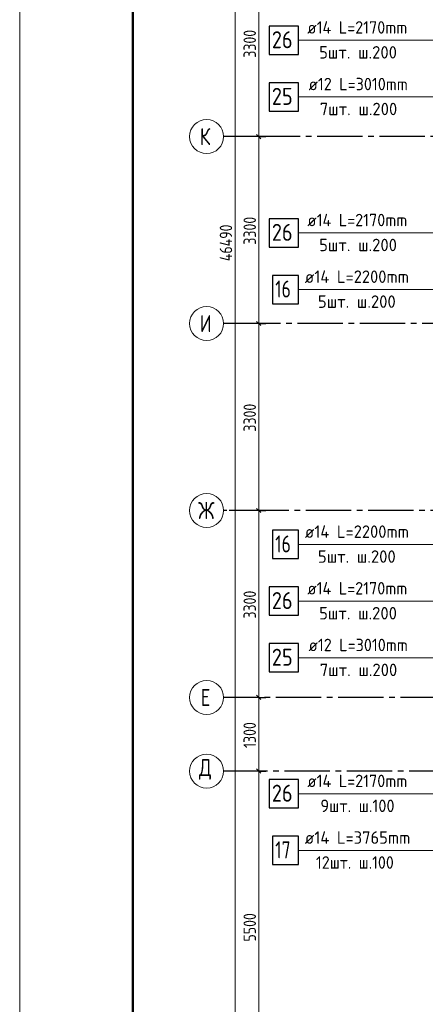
# Model space of a CAD drawing. Header units: millimetres. Extents: x 0 to 43617, y 0 to 59400.
# Tile 5 of 31: x 0 to 7160, y 20414 to 37793. Entities that reach past the tile are written whole.
import ezdxf

# ---------------------------------------------------------------- set-up
doc = ezdxf.new("R2010")
doc.units = ezdxf.units.MM
doc.linetypes.add('______5', pattern=[1100, 800, -100, 100, -100])
for name, color, linetype, lineweight in [('Standard', 7, 'Continuous', 25), ('ДОП Верх по У', 7, 'Continuous', 25), ('Оси', 40, '______5', 18), ('Позиционная метка номер позиции', 7, 'Continuous', 13)]:
    doc.layers.add(name, color=color, linetype=linetype, lineweight=lineweight)
doc.styles.add('GOST 2.304-81', font='txt')
doc.styles.add('ISOCPEUR', font='txt')

msp = doc.modelspace()

# ---------------------------------------------------------------- linework, layer by layer
at = {"layer": 'Standard', "color": 7, "linetype": 'Continuous', "lineweight": 13, "transparency": 33554687}
for p, q in [((4221, 35730), (4221, 39030)), ((4221, 32430), (4221, 35730)), ((4221, 29130), (4221, 32430)), ((4221, 25830), (4221, 29130)), ((4221, 24530), (4221, 25830)), ((4221, 19030), (4221, 24530))]:
    msp.add_line(p, q, dxfattribs=at)
at = {"layer": 'Standard', "color": 251, "linetype": 'Continuous', "lineweight": -3, "true_color": 0x656565, "transparency": 33554687}
for p, q in [((4221, 35730), (4096, 35730)), ((4221, 35730), (4346, 35730)), ((4221, 32430), (4096, 32430)), ((4221, 32430), (4346, 32430)), ((4221, 29130), (4096, 29130)), ((4221, 29130), (4346, 29130)), ((4221, 25830), (4096, 25830)), ((4221, 25830), (4346, 25830)), ((4221, 24530), (4096, 24530)), ((4221, 24530), (4346, 24530)), ((4221, 24530), (4221, 24530))]:
    msp.add_line(p, q, dxfattribs=at)
at = {"layer": 'Standard', "color": 7, "linetype": 'Continuous', "lineweight": 25, "transparency": 33554687}
for p, q in [((4258, 35693), (4183, 35768)), ((4258, 32393), (4183, 32468)), ((4258, 29093), (4183, 29168)), ((4258, 25793), (4183, 25868)), ((4258, 24493), (4183, 24568))]:
    msp.add_line(p, q, dxfattribs=at)
at = {"layer": 'Standard', "color": 7, "linetype": 'Continuous', "lineweight": 13, "transparency": 33554687}
msp.add_lwpolyline([(0, 0), (42000, 0), (42000, 59400), (0, 59400), (0, 0)], close=True, dxfattribs=at)
at = {"layer": 'Standard', "color": 7, "linetype": 'Continuous', "lineweight": 18, "transparency": 33554687}
msp.add_lwpolyline([(42000, 59400), (0, 59400), (0, 0), (42000, 0), (42000, 59400)], dxfattribs=at)
at = {"layer": 'Standard', "color": 7, "linetype": 'Continuous', "lineweight": 13, "transparency": 33554687}
for points in [[(42000, 59400), (0, 59400), (0, 0), (42000, 0), (42000, 59400)], [(3802, 10630), (3802, 33448), (3802, 33448), (3802, 57120)]]:
    msp.add_lwpolyline(points, dxfattribs=at)
at = {"layer": 'Standard', "color": 7, "linetype": 'Continuous', "lineweight": 50, "transparency": 33554687}
msp.add_lwpolyline([(2000, 58900), (41500, 58900), (41500, 500), (2000, 500), (2000, 58900)], close=True, dxfattribs=at)
at = {"layer": 'Standard', "color": 251, "linetype": 'Continuous', "lineweight": -3, "true_color": 0x656565, "transparency": 33554687}
for points in [[(4221, 35730), (4204, 35730), (4204, 35730), (4204, 35730), (4204, 35730), (4204, 35730), (4204, 35730), (4204, 35730), (4204, 35730), (4204, 35730), (4204, 35730), (4204, 35730), (4204, 35730), (4204, 35730), (4204, 35730), (3700, 35730)], [(4221, 32430), (4204, 32430), (4204, 32430), (4204, 32430), (4204, 32430), (4204, 32430), (4204, 32430), (4204, 32430), (4204, 32430), (4204, 32430), (4204, 32430), (4204, 32430), (4204, 32430), (4204, 32430), (4204, 32430), (4204, 32430), (4204, 32430), (3700, 32430)], [(4221, 29130), (4204, 29130), (4204, 29130), (4204, 29130), (4204, 29130), (4204, 29130), (4204, 29130), (4204, 29130), (4204, 29130), (4204, 29130), (4204, 29130), (4204, 29130), (4204, 29130), (4204, 29130), (4204, 29130), (4204, 29130), (4204, 29130), (4204, 29130), (4204, 29130), (3700, 29130)], [(4221, 25830), (4204, 25830), (4204, 25830), (4204, 25830), (4204, 25830), (4204, 25830), (4204, 25830), (4204, 25830), (4204, 25830), (4204, 25830), (4204, 25830), (4204, 25830), (4204, 25830), (4204, 25830), (4204, 25830), (4204, 25830), (4204, 25830), (4204, 25830), (4204, 25830), (4204, 25830), (4204, 25830), (3700, 25830)]]:
    msp.add_lwpolyline(points, dxfattribs=at)
at = {"layer": 'ДОП Верх по У', "color": 7, "linetype": 'Continuous', "lineweight": 13, "transparency": 33554687}
for p, q in [((5057, 37430), (7121, 37430)), ((5079, 36430), (7121, 36430)), ((5057, 34030), (7121, 34030)), ((5013, 33030), (7121, 33030)), ((5013, 28530), (7121, 28530)), ((5057, 27530), (7121, 27530)), ((5079, 26530), (7121, 26530)), ((5057, 24130), (7121, 24130)), ((5013, 23130), (7121, 23130))]:
    msp.add_line(p, q, dxfattribs=at)
at = {"layer": 'ДОП Верх по У', "color": 7, "linetype": 'Continuous', "lineweight": 25, "transparency": 33554687}
for points in [[(4401, 37180), (4921, 37180), (4921, 37680), (4401, 37680), (4401, 37180)], [(4401, 36180), (4921, 36180), (4921, 36680), (4401, 36680), (4401, 36180)], [(4401, 33780), (4921, 33780), (4921, 34280), (4401, 34280), (4401, 33780)], [(4461, 32780), (4921, 32780), (4921, 33280), (4461, 33280), (4461, 32780)], [(4461, 28280), (4921, 28280), (4921, 28780), (4461, 28780), (4461, 28280)], [(4401, 27280), (4921, 27280), (4921, 27780), (4401, 27780), (4401, 27280)], [(4401, 26280), (4921, 26280), (4921, 26780), (4401, 26780), (4401, 26280)], [(4401, 23880), (4921, 23880), (4921, 24380), (4401, 24380), (4401, 23880)], [(4461, 22880), (4921, 22880), (4921, 23380), (4461, 23380), (4461, 22880)]]:
    msp.add_lwpolyline(points, dxfattribs=at)
at = {"layer": 'Оси', "color": 8, "linetype": '______5', "lineweight": -3, "transparency": 33554687}
for p, q in [((22554, 35730), (3600, 35730)), ((23304, 32430), (3600, 32430)), ((22354, 29130), (3600, 29130)), ((29524, 25830), (3600, 25830)), ((34074, 24530), (3600, 24530)), ((34074, 24530), (3600, 24530))]:
    msp.add_line(p, q, dxfattribs=at)
at = {"layer": 'Оси', "color": 7, "linetype": 'Continuous', "lineweight": 13, "transparency": 33554687}
for centre in [(3300, 35730), (3300, 32430), (3300, 29130), (3300, 25830), (3300, 24530), (3300, 24530)]:
    msp.add_circle(centre, 300, dxfattribs=at)
at = {"layer": 'Позиционная метка номер позиции', "color": 7, "linetype": 'Continuous', "lineweight": 13, "transparency": 33554687}
for points in [[(9674, 38430), (9354, 38110), (9354, 37430), (4921, 37430)], [(9705, 35730), (9380, 36055), (9380, 36430), (4921, 36430)], [(9674, 33030), (9329, 33375), (9329, 34030), (4921, 34030)], [(8675, 32030), (8375, 32330), (8375, 33030), (4921, 33030)], [(8675, 29530), (8375, 29230), (8375, 28530), (4921, 28530)], [(9674, 28530), (9349, 28205), (9349, 27530), (4921, 27530)], [(9705, 25830), (9346, 26189), (9346, 26530), (4921, 26530)], [(9634, 23270), (9314, 23590), (9314, 24130), (4921, 24130)], [(8675, 22270), (8375, 22570), (8375, 23130), (4921, 23130)]]:
    msp.add_lwpolyline(points, dxfattribs=at)

# ---------------------------------------------------------------- texts
at = {"layer": 'Standard', "color": 7, "linetype": 'Continuous', "lineweight": 25, "transparency": 33554687, "char_height": 220, "attachment_point": 7, "rotation": 90, "style": 'GOST 2.304-81'}
for s, insert, width in [('3300', (4171, 37122), 641.48), ('3300', (4171, 33822), 641.48), ('46490', (3751, 33531), 813.28), ('3300', (4171, 30522), 641.48), ('3300', (4171, 27222), 641.48), ('1300', (4170, 24938), 610.16), ('5500', (4171, 21522), 641.48)]:
    msp.add_mtext(s, dxfattribs=dict(at, insert=insert, width=width))
at = {"layer": 'ДОП Верх по У', "color": 7, "linetype": 'Continuous', "lineweight": 13, "transparency": 33554687, "attachment_point": 7, "style": 'ISOCPEUR'}
for s, insert, char_height, width in [('\\W0.94;ø14 L=2170mm ', (5077, 37547), 220, 2126.5), ('\\W0.87;26', (4451, 37290), 300, 550.8), ('\\W0.97;5шт. ш.200 ', (5286, 37107), 220, 1712.32), ('\\W0.94;ø12 L=3010mm ', (5099, 36547), 220, 2104.38), ('\\W0.87;25', (4451, 36290), 300, 550.8), ('\\W0.97;7шт. ш.200 ', (5297, 36107), 220, 1712.33), ('\\W0.94;ø14 L=2170mm ', (5077, 34147), 220, 2126.5), ('\\W0.87;26', (4451, 33890), 300, 550.8), ('\\W0.97;5шт. ш.200 ', (5286, 33707), 220, 1712.32), ('\\W0.96;ø14 L=2200mm ', (5033, 33147), 220, 2172.61), ('\\W0.75;16', (4511, 32890), 300, 472.29), ('\\W0.97;5шт. ш.200 ', (5264, 32707), 220, 1712.32), ('\\W0.96;ø14 L=2200mm ', (5033, 28647), 220, 2172.61), ('\\W0.75;16', (4511, 28390), 300, 472.29), ('\\W0.97;5шт. ш.200 ', (5264, 28207), 220, 1712.32), ('\\W0.94;ø14 L=2170mm ', (5077, 27647), 220, 2126.5), ('\\W0.87;26', (4451, 27390), 300, 550.8), ('\\W0.97;5шт. ш.200 ', (5286, 27207), 220, 1712.32), ('\\W0.94;ø12 L=3010mm ', (5099, 26647), 220, 2104.38), ('\\W0.87;25', (4451, 26390), 300, 550.8), ('\\W0.97;7шт. ш.200 ', (5297, 26207), 220, 1712.33), ('\\W0.94;ø14 L=2170mm ', (5077, 24247), 220, 2126.5), ('\\W0.87;26', (4451, 23990), 300, 550.8), ('\\W0.95;9шт. ш.100 ', (5308, 23807), 220, 1665.52), ('\\W0.96;ø14 L=3765mm ', (5033, 23247), 220, 2172.61), ('\\W0.75;17', (4511, 22990), 300, 472.29), ('\\W0.93;12шт. ш.100 ', (5231, 22807), 220, 1773.34)]:
    msp.add_mtext(s, dxfattribs=dict(at, insert=insert, char_height=char_height, width=width))
at = {"layer": 'Оси', "color": 7, "linetype": 'Continuous', "lineweight": 25, "transparency": 33554687, "char_height": 300, "attachment_point": 7, "style": 'ISOCPEUR'}
for s, insert, width in [('\\W0.80;К', (3180, 35580), 359.83), ('\\W0.80;И', (3180, 32280), 359.83), ('\\W0.83;Ж', (3150, 28980), 425), ('\\W0.78;Е', (3195, 25680), 326.41), ('\\W0.82;Д', (3165, 24380), 392.65)]:
    msp.add_mtext(s, dxfattribs=dict(at, insert=insert, width=width))

doc.saveas('drawing.dxf')
